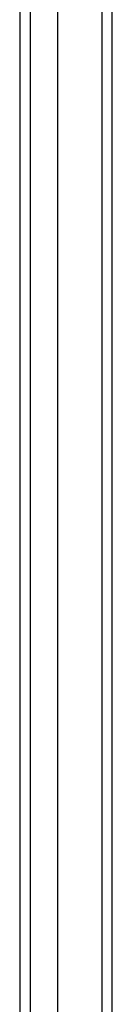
# Model space of a CAD drawing. Header units: inches. Extents: x 12 to 202, y 14 to 131.
# Tile 24 of 56: x 116.958 to 117.824, y 64.431 to 73.645. Entities that reach past the tile are written whole.
import ezdxf

# ---------------------------------------------------------------- set-up
doc = ezdxf.new("R2010")
doc.units = ezdxf.units.IN
doc.header["$MEASUREMENT"] = 0
doc.layers.add('Visible Edges(ANSI)', color=7, linetype='Continuous', lineweight=25)
doc.layers.add('Visible Tangent Edges(ANSI)', color=7, linetype='Continuous', lineweight=25)

msp = doc.modelspace()

# ---------------------------------------------------------------- linework, layer by layer
at = {"layer": 'Visible Edges(ANSI)'}
for p, q in [((117.8243, 55.3166), (117.8243, 85.1604)), ((117.3125, 84.5089), (117.3125, 55.9262)), ((116.9581, 84.2524), (116.9581, 56.1827))]:
    msp.add_line(p, q, dxfattribs=at)
at = {"layer": 'Visible Tangent Edges(ANSI)'}
for p, q in [((117.7253, 85.1604), (117.7253, 55.3166)), ((117.0571, 84.4504), (117.0571, 55.9847))]:
    msp.add_line(p, q, dxfattribs=at)

doc.saveas('drawing.dxf')
